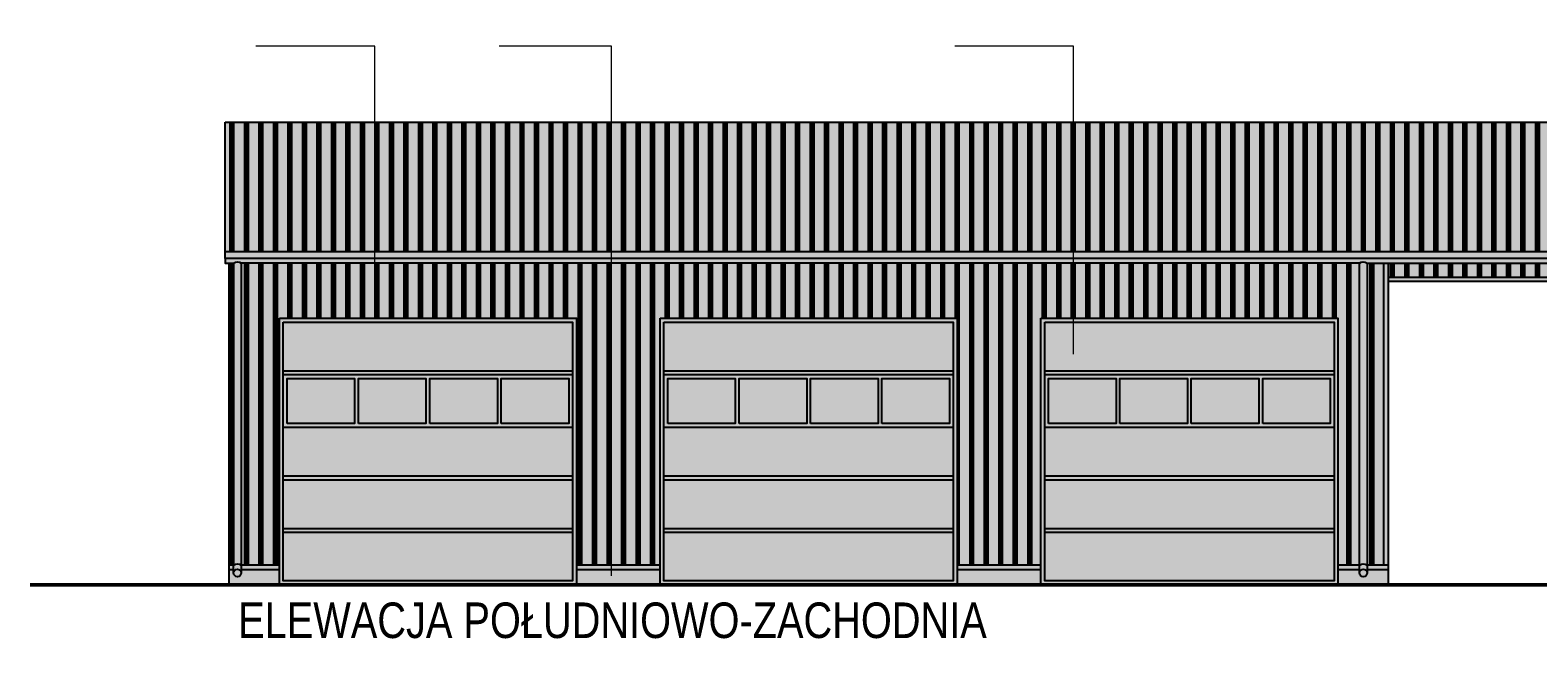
# Model space of a CAD drawing. Header units: centimetres. Extents: x 42630 to 130002, y 15 to 29179.
# Tile 3 of 165: x 49301 to 51281, y 3041 to 3847. Entities that reach past the tile are written whole.
import ezdxf

# ---------------------------------------------------------------- set-up
doc = ezdxf.new("R2010")
doc.units = ezdxf.units.CM
doc.header["$LTSCALE"] = 0.01
doc.layers.get('0').update_dxf_attribs({"color": 253})
doc.layers.add('0.ELEWACJE', color=253, linetype='Continuous', lineweight=9)
for name, color, linetype in [('A-ELEWACJE', 253, 'Continuous'), ('A-Elewacje_wypełnienia', 253, 'Continuous'), ('A-konstrukcja', 253, 'Continuous'), ('A-OPISY', 253, 'Continuous'), ('CKSCIANY_KRESK', 253, 'Continuous')]:
    doc.layers.add(name, color=color, linetype=linetype)
doc.styles.add('Arial$001', font='arial.ttf', dxfattribs={"height": 1.872})
pattern_1 = [(90, (0, 100), (-19.05, -3e-15), []), (90, (-2.381, 100), (-19.05, -3e-15), []), (90, (-4.762, 100), (-19.05, -3e-15), [])]

# ---------------------------------------------------------------- blocks, each defined once
blk = doc.blocks.new('A$7E8814D32BB3')
at = {"layer": 'A-Elewacje_wypełnienia', "lineweight": -3}
h = blk.add_hatch(color=256, dxfattribs=at)
h.set_gradient(color1=(76, 114, 153), color2=(174, 215, 255), rotation=270, tint=1)
h.paths.add_polyline_path([(10, -138), (10, -79), (98.7, -79), (98.7, -138)])
h = blk.add_hatch(color=256, dxfattribs=at)
h.set_gradient(color1=(76, 114, 153), color2=(174, 215, 255), rotation=270, tint=1)
h.paths.add_polyline_path([(103.8, -138), (103.8, -79), (192.5, -79), (192.5, -138)])
h = blk.add_hatch(color=256, dxfattribs=at)
h.set_gradient(color1=(76, 114, 153), color2=(174, 215, 255), rotation=270, tint=1)
h.paths.add_polyline_path([(197.5, -138), (197.5, -79), (286.2, -79), (286.2, -138)])
h = blk.add_hatch(color=256, dxfattribs=at)
h.set_gradient(color1=(76, 114, 153), color2=(174, 215, 255), rotation=270, tint=1)
h.paths.add_polyline_path([(291.3, -138), (291.3, -79), (380, -79), (380, -138)])
at = {"layer": 'CKSCIANY_KRESK'}
h = blk.add_hatch(color=250, dxfattribs=at)
h.dxf.hatch_style = 1
h.paths.add_polyline_path([(390, -350), (390, 0), (0, 0), (0, -350)])
h.paths.add_polyline_path([(291.3, -138), (291.3, -79), (380, -79), (380, -138)])
h.paths.add_polyline_path([(197.5, -138), (197.5, -79), (286.2, -79), (286.2, -138)])
h.paths.add_polyline_path([(103.8, -138), (103.8, -79), (192.5, -79), (192.5, -138)])
h.paths.add_polyline_path([(10, -138), (10, -79), (98.7, -79), (98.7, -138)])
at = {"layer": 'A-ELEWACJE'}
for points in [[(0, 0), (390, 0), (390, -350), (0, -350)], [(5, -5), (385, -5), (385, -345), (5, -345)], [(10, -138), (10, -79), (98.7, -79), (98.7, -138)], [(103.8, -138), (103.8, -79), (192.5, -79), (192.5, -138)], [(197.5, -138), (197.5, -79), (286.2, -79), (286.2, -138)], [(291.3, -138), (291.3, -79), (380, -79), (380, -138)]]:
    blk.add_lwpolyline(points, close=True, dxfattribs=at)
for points in [[(5, -69), (385, -69)], [(5, -74), (385, -74)], [(5, -74), (385, -74)], [(5, -143), (385, -143)], [(5, -143), (385, -143)], [(5, -207), (385, -207)], [(5, -212), (385, -212)], [(5, -276), (385, -276)], [(5, -281), (385, -281)]]:
    blk.add_lwpolyline(points, dxfattribs=at)
blk = doc.blocks.new('A$7E8814D32C362')
at = {"layer": 'A-Elewacje_wypełnienia', "lineweight": -3}
h = blk.add_hatch(color=256, dxfattribs=at)
h.set_gradient(color1=(76, 114, 153), color2=(174, 215, 255), rotation=270, tint=1)
h.paths.add_polyline_path([(10, -138), (10, -79), (98.7, -79), (98.7, -138)])
h = blk.add_hatch(color=256, dxfattribs=at)
h.set_gradient(color1=(76, 114, 153), color2=(174, 215, 255), rotation=270, tint=1)
h.paths.add_polyline_path([(103.8, -138), (103.8, -79), (192.5, -79), (192.5, -138)])
h = blk.add_hatch(color=256, dxfattribs=at)
h.set_gradient(color1=(76, 114, 153), color2=(174, 215, 255), rotation=270, tint=1)
h.paths.add_polyline_path([(197.5, -138), (197.5, -79), (286.2, -79), (286.2, -138)])
h = blk.add_hatch(color=256, dxfattribs=at)
h.set_gradient(color1=(76, 114, 153), color2=(174, 215, 255), rotation=270, tint=1)
h.paths.add_polyline_path([(291.3, -138), (291.3, -79), (380, -79), (380, -138)])
at = {"layer": 'CKSCIANY_KRESK'}
h = blk.add_hatch(color=250, dxfattribs=at)
h.dxf.hatch_style = 1
h.paths.add_polyline_path([(390, -350), (390, 0), (0, 0), (0, -350)])
h.paths.add_polyline_path([(291.3, -138), (291.3, -79), (380, -79), (380, -138)])
h.paths.add_polyline_path([(197.5, -138), (197.5, -79), (286.2, -79), (286.2, -138)])
h.paths.add_polyline_path([(103.8, -138), (103.8, -79), (192.5, -79), (192.5, -138)])
h.paths.add_polyline_path([(10, -138), (10, -79), (98.7, -79), (98.7, -138)])
at = {"layer": 'A-ELEWACJE'}
for points in [[(0, 0), (390, 0), (390, -350), (0, -350)], [(5, -5), (385, -5), (385, -345), (5, -345)], [(10, -138), (10, -79), (98.7, -79), (98.7, -138)], [(103.8, -138), (103.8, -79), (192.5, -79), (192.5, -138)], [(197.5, -138), (197.5, -79), (286.2, -79), (286.2, -138)], [(291.3, -138), (291.3, -79), (380, -79), (380, -138)]]:
    blk.add_lwpolyline(points, close=True, dxfattribs=at)
for points in [[(5, -69), (385, -69)], [(5, -74), (385, -74)], [(5, -74), (385, -74)], [(5, -143), (385, -143)], [(5, -143), (385, -143)], [(5, -207), (385, -207)], [(5, -212), (385, -212)], [(5, -276), (385, -276)], [(5, -281), (385, -281)]]:
    blk.add_lwpolyline(points, dxfattribs=at)
blk = doc.blocks.new('A$7E87C121A38CF')
blk.add_lwpolyline([(-36.1, 119, -0.352544), (-26.1, 119), (-26.1, -287.9, -1), (-36.1, -287.9)], format="xyb", close=True)
blk.add_lwpolyline([(-36.1, -277.6, -0.3223), (-26.1, -277.6)], format="xyb")
blk.add_circle((-31.1, -287.9), 5)

msp = doc.modelspace()

# ---------------------------------------------------------------- hatches: boundary and pattern name
at = {"layer": '0.ELEWACJE', "transparency": 33554661}
h = msp.add_hatch(dxfattribs=at)
h.set_pattern_fill('AR-SAND', color=256, scale=0.25, style=0)
h.set_pattern_definition([(37.5, (0, 100), (-0.4000078, 12.235331), [0, -9.652, 0, -10.795, 0, -10.31875]), (7.5, (0, 100), (11.238082, 17.9206275), [0, -5.207, 0, -8.6995, 0, -3.33375]), (327.5, (-7.81, 100), (19.7748093, 0.0359296), [0, -3.175, 0, -11.43, 0, -14.9225]), (317.5, (-7.81, 100), (19.0889113, 5.573233), [0, -1.5875, 0, -7.493, 0, -8.5725])])
h.paths.add_polyline_path([(49561.82, 3118.769), (49627.929, 3118.769), (49627.929, 3138.769), (49577.82, 3138.769), (49577.82, 3134.269, -1), (49567.82, 3134.269), (49567.82, 3138.769), (49561.82, 3138.769)])
h.paths.add_polyline_path([(50017.929, 3118.769), (50127.929, 3118.769), (50127.929, 3138.769), (50017.929, 3138.769)])
h.paths.add_polyline_path([(50517.929, 3118.769), (50627.929, 3118.769), (50627.929, 3138.769), (50517.929, 3138.769)])
h.paths.add_polyline_path([(51083.82, 3118.769), (51083.82, 3138.769), (51056.375, 3138.769), (51056.375, 3134.269, -1), (51046.375, 3134.269), (51046.375, 3138.769), (51017.929, 3138.769), (51017.929, 3118.769)])
at = {"layer": 'A-Elewacje_wypełnienia'}
h = msp.add_hatch(dxfattribs=at)
h.set_pattern_fill('GLASS_FLAT', color=256, scale=3, angle=90)
h.set_pattern_definition([(90, (0, 1000), (-19.05, -3e-15), []), (90, (-2.381, 1000), (-19.05, -3e-15), []), (90, (-4.762, 1000), (-19.05, -3e-15), [])])
h.paths.add_polyline_path([(52588.82, 3555.99), (52588.82, 3726.406), (49556.82, 3726.406), (49556.82, 3555.99)])
at = {"layer": 'A-Elewacje_wypełnienia', "true_color": 0x383e42}
h = msp.add_hatch(color=250, dxfattribs=at)
h.dxf.hatch_style = 1
h.paths.add_polyline_path([(52588.82, 3541.126), (52588.82, 3726.406), (49556.82, 3726.406), (49556.82, 3541.126)])
h = msp.add_hatch(color=250, dxfattribs=at)
h.dxf.hatch_style = 1
h.paths.add_polyline_path([(51083.82, 3138.769), (51083.82, 3543.529), (49556.82, 3543.529), (49556.82, 3543.529), (49561.82, 3543.529), (49561.82, 3138.769), (49567.82, 3138.769), (49567.82, 3134.269, 1), (49577.82, 3134.269), (49577.82, 3138.769), (49627.929, 3138.769), (49627.929, 3468.769), (50017.929, 3468.769), (50017.929, 3138.769), (50127.929, 3138.769), (50127.929, 3468.769), (50517.929, 3468.769), (50517.929, 3138.769), (50627.929, 3138.769), (50627.929, 3468.769), (51017.929, 3468.769), (51017.929, 3138.769), (51046.375, 3138.769), (51046.375, 3134.269, 1), (51056.375, 3134.269), (51056.375, 3138.769)])
at = {"layer": 'A-Elewacje_wypełnienia'}
h = msp.add_hatch(dxfattribs=at)
h.set_pattern_fill('GLASS_FLAT', color=256, scale=3, angle=90)
h.set_pattern_definition(pattern_1)
h.paths.add_polyline_path([(51046.625, 3146.16), (51046.125, 3541.122), (49556.82, 3541.122), (49556.82, 3543.529), (49561.82, 3543.529), (49561.82, 3144.769), (49627.929, 3144.769), (49627.929, 3468.769), (50017.929, 3468.769), (50017.929, 3144.769), (50127.929, 3144.769), (50127.929, 3468.769), (50517.929, 3468.769), (50517.929, 3144.769), (50627.929, 3144.769), (50627.929, 3468.769), (51017.929, 3468.769), (51018.429, 3146.16)])
h = msp.add_hatch(dxfattribs=at)
h.set_pattern_fill('GLASS_FLAT', color=256, scale=3, angle=90)
h.set_pattern_definition([(90, (-26.945, 100), (-19.05, -3e-15), []), (90, (-29.327, 100), (-19.05, -3e-15), []), (90, (-31.708, 100), (-19.05, -3e-15), [])])
h.paths.add_polyline_path([(51077.82, 3541.126), (51056.875, 3541.126), (51056.625, 3144.769), (51077.57, 3144.769)])
at = {"layer": 'A-Elewacje_wypełnienia', "true_color": 0x383e42}
h = msp.add_hatch(color=250, dxfattribs=at)
h.dxf.hatch_style = 1
h.paths.add_polyline_path([(52583.82, 3543.529), (51083.82, 3543.529), (51083.82, 3517.625), (52583.82, 3517.625)])
at = {"layer": 'A-Elewacje_wypełnienia'}
h = msp.add_hatch(dxfattribs=at)
h.set_pattern_fill('GLASS_FLAT', color=256, scale=3, angle=90)
h.set_pattern_definition(pattern_1)
h.paths.add_polyline_path([(52567.82, 3541.126), (51083.82, 3541.126), (51083.82, 3523.625), (52567.82, 3523.625)])
at = {"layer": 'A-Elewacje_wypełnienia', "true_color": 0x383e42}
h = msp.add_hatch(color=250, dxfattribs=at)
h.dxf.hatch_style = 1
h.paths.add_polyline_path([(50017.929, 3118.769), (50017.929, 3468.769), (49627.929, 3468.769), (49627.929, 3118.769)])
h.paths.add_polyline_path([(49919.179, 3330.769), (49919.179, 3389.769), (50007.929, 3389.769), (50007.929, 3330.769)])
h.paths.add_polyline_path([(49825.429, 3330.769), (49825.429, 3389.769), (49914.179, 3389.769), (49914.179, 3330.769)])
h.paths.add_polyline_path([(49731.679, 3330.769), (49731.679, 3389.769), (49820.429, 3389.769), (49820.429, 3330.769)])
h.paths.add_polyline_path([(49637.929, 3330.769), (49637.929, 3389.769), (49726.679, 3389.769), (49726.679, 3330.769)])
at = {"layer": 'A-Elewacje_wypełnienia', "lineweight": -3}
h = msp.add_hatch(color=256, dxfattribs=at)
h.set_gradient(color1=(76, 114, 153), color2=(174, 215, 255), rotation=270, tint=1)
h.paths.add_polyline_path([(49637.929, 3330.769), (49637.929, 3389.769), (49726.679, 3389.769), (49726.679, 3330.769)])
h = msp.add_hatch(color=256, dxfattribs=at)
h.set_gradient(color1=(76, 114, 153), color2=(174, 215, 255), rotation=270, tint=1)
h.paths.add_polyline_path([(49731.679, 3330.769), (49731.679, 3389.769), (49820.429, 3389.769), (49820.429, 3330.769)])
h = msp.add_hatch(color=256, dxfattribs=at)
h.set_gradient(color1=(76, 114, 153), color2=(174, 215, 255), rotation=270, tint=1)
h.paths.add_polyline_path([(49825.429, 3330.769), (49825.429, 3389.769), (49914.179, 3389.769), (49914.179, 3330.769)])
h = msp.add_hatch(color=256, dxfattribs=at)
h.set_gradient(color1=(76, 114, 153), color2=(174, 215, 255), rotation=270, tint=1)
h.paths.add_polyline_path([(49919.179, 3330.769), (49919.179, 3389.769), (50007.929, 3389.769), (50007.929, 3330.769)])
at = {"layer": 'A-Elewacje_wypełnienia', "true_color": 0x383e42, "transparency": 33554636}
h = msp.add_hatch(color=250, dxfattribs=at)
h.dxf.hatch_style = 1
h.paths.add_polyline_path([(49561.82, 3118.769), (49627.929, 3118.769), (49627.929, 3138.769), (49577.82, 3138.769), (49577.82, 3134.269, -1), (49567.82, 3134.269), (49567.82, 3138.769), (49561.82, 3138.769)])
h.paths.add_polyline_path([(50017.929, 3118.769), (50127.929, 3118.769), (50127.929, 3138.769), (50017.929, 3138.769)])
h.paths.add_polyline_path([(50517.929, 3118.769), (50627.929, 3118.769), (50627.929, 3138.769), (50517.929, 3138.769)])
h.paths.add_polyline_path([(51083.82, 3118.769), (51083.82, 3138.769), (51056.375, 3138.769), (51056.375, 3134.269, -1), (51046.375, 3134.269), (51046.375, 3138.769), (51017.929, 3138.769), (51017.929, 3118.769)])

# ---------------------------------------------------------------- linework, layer by layer
at = {"layer": 'A-ELEWACJE'}
for p, q in [((52588.82, 3555.99), (49556.82, 3555.99)), ((49561.82, 3118.769), (49561.821, 3541.124)), ((51077.82, 3541.126), (51077.82, 3144.769)), ((51083.82, 3541.126), (51083.82, 3118.769)), ((51083.82, 3522.625), (52567.82, 3522.625)), ((51083.82, 3517.625), (52567.82, 3517.625)), ((51083.82, 3118.769), (49561.82, 3118.769))]:
    msp.add_line(p, q, dxfattribs=at)
at = {"layer": 'A-ELEWACJE', "color": 1, "lineweight": 50}
msp.add_line((49300.617, 3118.769), (52633.82, 3118.769), dxfattribs=at)
at = {"layer": 'A-ELEWACJE'}
for points in [[(49556.82, 3726.406), (52588.82, 3726.406), (52588.82, 3547.376), (49556.82, 3547.376)], [(49627.929, 3468.769), (50017.929, 3468.769), (50017.929, 3118.769), (49627.929, 3118.769)], [(49632.929, 3463.769), (50012.929, 3463.769), (50012.929, 3123.769), (49632.929, 3123.769)], [(49637.929, 3330.769), (49637.929, 3389.769), (49726.679, 3389.769), (49726.679, 3330.769)], [(49731.679, 3330.769), (49731.679, 3389.769), (49820.429, 3389.769), (49820.429, 3330.769)], [(49825.429, 3330.769), (49825.429, 3389.769), (49914.179, 3389.769), (49914.179, 3330.769)], [(49919.179, 3330.769), (49919.179, 3389.769), (50007.929, 3389.769), (50007.929, 3330.769)]]:
    msp.add_lwpolyline(points, close=True, dxfattribs=at)
for points in [[(49556.82, 3547.376), (49556.82, 3541.122), (49567.82, 3541.126)], [(51045.875, 3541.122), (49577.82, 3541.122)], [(51056.875, 3541.126), (52567.82, 3541.126)], [(49632.929, 3399.769), (50012.929, 3399.769)], [(49632.929, 3394.769), (50012.929, 3394.769)], [(49632.929, 3394.769), (50012.929, 3394.769)], [(49632.929, 3325.769), (50012.929, 3325.769)], [(49632.929, 3325.769), (50012.929, 3325.769)], [(49632.929, 3261.769), (50012.929, 3261.769)], [(49632.929, 3256.769), (50012.929, 3256.769)], [(49632.929, 3192.769), (50012.929, 3192.769)], [(49632.929, 3187.769), (50012.929, 3187.769)], [(49561.82, 3144.769), (49567.82, 3144.769)], [(49561.82, 3138.769), (49567.82, 3138.769)], [(49577.82, 3144.769), (49627.929, 3144.769)], [(49577.82, 3138.769), (49627.929, 3138.769)], [(50017.929, 3144.769), (50127.929, 3144.769)], [(50017.929, 3138.769), (50127.929, 3138.769)], [(50517.929, 3144.769), (50627.929, 3144.769)], [(50517.929, 3138.769), (50627.929, 3138.769)], [(51017.929, 3144.769), (51046.375, 3144.769)], [(51017.929, 3138.769), (51046.375, 3138.769)], [(51056.375, 3144.769), (51083.82, 3144.769)], [(51056.375, 3138.769), (51083.82, 3138.769)]]:
    msp.add_lwpolyline(points, dxfattribs=at)
at = {"layer": 'A-konstrukcja'}
for points in [[(50127.929, 3468.769), (50517.929, 3468.769), (50517.929, 3118.769), (50127.929, 3118.769)], [(50627.929, 3468.769), (51017.929, 3468.769), (51017.929, 3118.769), (50627.929, 3118.769)]]:
    msp.add_lwpolyline(points, close=True, dxfattribs=at)
at = {"layer": 'A-OPISY', "lineweight": 0}
for points in [[(49753.066, 3504.122), (49753.066, 3826.406), (49597.089, 3826.406)], [(50063.919, 3130.3), (50063.919, 3826.406), (49916.497, 3826.406)], [(50670.603, 3421.87), (50670.603, 3826.406), (50514.797, 3826.406)]]:
    msp.add_lwpolyline(points, dxfattribs=at)

# ---------------------------------------------------------------- block references
at = {"layer": 'A-ELEWACJE'}
for p in [(49603.927, 3422.15), (51082.482, 3422.15)]:
    msp.add_blockref('A$7E87C121A38CF', p, dxfattribs=at)
at = {"layer": 'A-konstrukcja'}
for name, p in [('A$7E8814D32BB3', (50127.929, 3468.769)), ('A$7E8814D32C362', (50627.929, 3468.769))]:
    msp.add_blockref(name, p, dxfattribs=at)

# ---------------------------------------------------------------- texts
at = {"color": 3, "style": 'Arial$001', "width": 0.8}
msp.add_text('ELEWACJA POŁUDNIOWO-ZACHODNIA', height=46.70802, dxfattribs=at).set_placement((49573.821, 3048.769))

doc.saveas('drawing.dxf')
